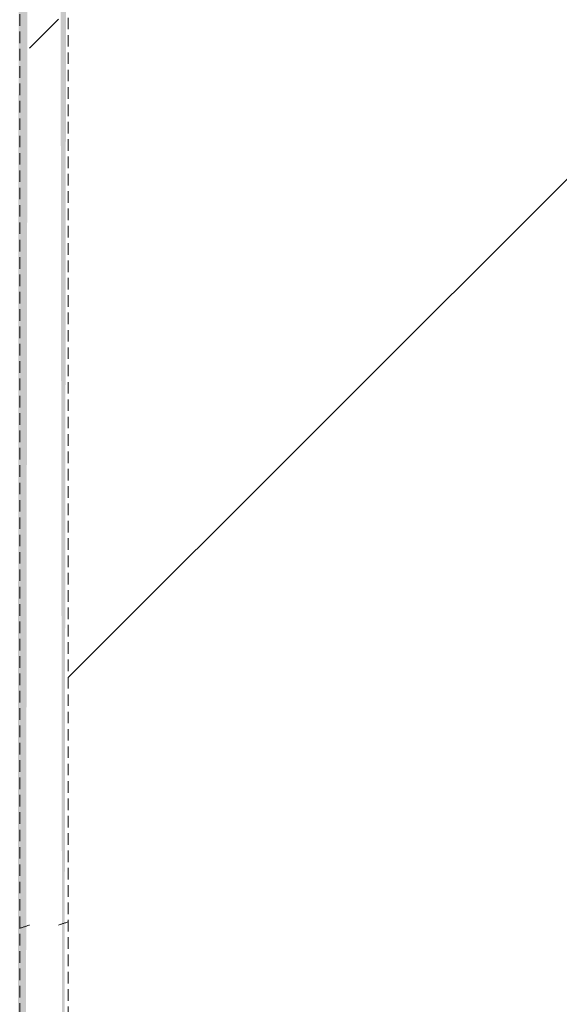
# Model space of a CAD drawing. Header units: millimetres. Extents: x 16156 to 91527, y 4646 to 113494.
# Tile 249 of 256: x 35824 to 36046, y 72523 to 72928. Entities that reach past the tile are written whole.
import ezdxf

# ---------------------------------------------------------------- set-up
doc = ezdxf.new("R2010")
doc.units = ezdxf.units.MM
doc.linetypes.add('ARC Demolished', pattern=[7.14375, 4.7625, -2.38125])
for name, color, linetype, lineweight in [('A--AR9__AlgVoorz', 1, 'Continuous', 9), ('A--L74__VasteSanitaireVoorz', 1, 'ARC Demolished', 9), ('A--L82__LosseGebruikersInvent', 1, 'ARC Demolished', 9)]:
    doc.layers.add(name, color=color, linetype=linetype, lineweight=lineweight)
pattern_1 = [(135, (72113.44, -36801.75), (-212.132, -212.132), [])]
pattern_2 = [(135, (72828.44, -35670.5), (-212.132, -212.132), [])]

# ---------------------------------------------------------------- blocks, each defined once
blk = doc.blocks.new('73_FU_Keukentop - Type 1-2249611-AB-Begane grond - slooptekening')
at = {"layer": 'A--L82__LosseGebruikersInvent'}
h = blk.add_hatch(dxfattribs=at)
h.set_pattern_fill('FP_61', color=256, style=0, pattern_type=2)
h.set_pattern_definition(pattern_1)
h.paths.add_polyline_path([(1430, -957.5), (1430, 957.5), (-1430, 957.5), (-1430, -957.5), (1266.55, -957.5)])
h = blk.add_hatch(dxfattribs=at)
h.set_pattern_fill('FP_61', color=256, style=0, pattern_type=2)
h.set_pattern_definition(pattern_1)
h.paths.add_polyline_path([(1430, -957.5), (1430, 957.5), (-1430, 957.5), (-1430, -957.5), (1266.55, -957.5)])
blk.add_line((-1430, -957.5), (1430, -957.5), dxfattribs=at)
blk = doc.blocks.new('FP_232-AB-Begane grond - slooptekening')
at = {"layer": 'A--L74__VasteSanitaireVoorz', "color": 240, "linetype": 'Continuous'}
for p, q in [((271.68, 173.51), (271.58, 173.79)), ((271.68, 173.51), (271.58, 173.79)), ((271.78, 173.23), (271.68, 173.51)), ((271.78, 173.23), (271.68, 173.51)), ((271.88, 172.95), (271.78, 173.23)), ((271.88, 172.95), (271.78, 173.23)), ((271.98, 172.66), (271.88, 172.95)), ((271.98, 172.66), (271.88, 172.95)), ((272.08, 172.37), (271.98, 172.66)), ((272.08, 172.37), (271.98, 172.66)), ((272.17, 172.09), (272.08, 172.37)), ((272.17, 172.09), (272.08, 172.37)), ((272.27, 171.8), (272.17, 172.09)), ((272.27, 171.8), (272.17, 172.09)), ((272.37, 171.51), (272.27, 171.8)), ((272.37, 171.51), (272.27, 171.8)), ((272.47, 171.22), (272.37, 171.51)), ((272.47, 171.22), (272.37, 171.51)), ((272.57, 170.92), (272.47, 171.22)), ((272.57, 170.92), (272.47, 171.22)), ((272.66, 170.63), (272.57, 170.92)), ((272.66, 170.63), (272.57, 170.92)), ((272.76, 170.34), (272.66, 170.63)), ((272.76, 170.34), (272.66, 170.63)), ((272.86, 170.04), (272.76, 170.34)), ((272.86, 170.04), (272.76, 170.34)), ((272.96, 169.75), (272.86, 170.04)), ((272.96, 169.75), (272.86, 170.04))]:
    blk.add_line(p, q, dxfattribs=at)
blk = doc.blocks.new('FP_233-AB-Begane grond - slooptekening')
at = {"layer": 'A--L74__VasteSanitaireVoorz', "color": 240, "linetype": 'Continuous'}
for p, q in [((273.06, 157.46), (272.96, 157.75)), ((273.06, 157.46), (272.96, 157.75)), ((273.16, 157.16), (273.06, 157.46)), ((273.16, 157.16), (273.06, 157.46)), ((273.25, 156.87), (273.16, 157.16)), ((273.25, 156.87), (273.16, 157.16)), ((273.35, 156.58), (273.25, 156.87)), ((273.35, 156.58), (273.25, 156.87)), ((273.45, 156.28), (273.35, 156.58)), ((273.45, 156.28), (273.35, 156.58)), ((273.55, 155.99), (273.45, 156.28)), ((273.55, 155.99), (273.45, 156.28)), ((273.65, 155.7), (273.55, 155.99)), ((273.65, 155.7), (273.55, 155.99)), ((273.74, 155.41), (273.65, 155.7)), ((273.74, 155.41), (273.65, 155.7)), ((273.84, 155.13), (273.74, 155.41)), ((273.84, 155.13), (273.74, 155.41)), ((273.94, 154.84), (273.84, 155.13)), ((273.94, 154.84), (273.84, 155.13)), ((274.04, 154.55), (273.94, 154.84)), ((274.04, 154.55), (273.94, 154.84)), ((274.14, 154.27), (274.04, 154.55)), ((274.14, 154.27), (274.04, 154.55)), ((274.24, 153.99), (274.14, 154.27)), ((274.24, 153.99), (274.14, 154.27)), ((274.33, 153.71), (274.24, 153.99)), ((274.33, 153.71), (274.24, 153.99))]:
    blk.add_line(p, q, dxfattribs=at)
at = {"layer": 'A--L74__VasteSanitaireVoorz'}
blk.add_line((-695, 153.75), (715, 153.75), dxfattribs=at)
blk = doc.blocks.new('52_PF_FB_Gutter_rectangle - End Outlet - 1430mm_W_ x 300mm_L_ x 60mm_H_ x 160mm_Dia_ 2-2250497-AB-Begane grond - slooptekening')
at = {"layer": 'A--L74__VasteSanitaireVoorz', "linetype": 'Continuous'}
h = blk.add_hatch(dxfattribs=at)
h.set_pattern_fill('FP_68', color=256, style=0, pattern_type=2)
h.set_pattern_definition(pattern_2)
h.paths.add_polyline_path([(715, 157.75), (712.75, 169.75), (-695, 169.75), (-695, 157.75), (706, 157.75)])
h = blk.add_hatch(dxfattribs=at)
h.set_pattern_fill('FP_68', color=256, style=0, pattern_type=2)
h.set_pattern_definition(pattern_2)
h.paths.add_polyline_path([(715, 157.75), (712.75, 169.75), (-695, 169.75), (-695, 157.75), (706, 157.75)])
blk.add_blockref('FP_232-AB-Begane grond - slooptekening', (0, 0), dxfattribs=at)
at = {"layer": 'A--L74__VasteSanitaireVoorz'}
blk.add_blockref('FP_233-AB-Begane grond - slooptekening', (0, 0), dxfattribs=at)

msp = doc.modelspace()

# ---------------------------------------------------------------- hatches: boundary and pattern name
at = {"layer": 'A--AR9__AlgVoorz'}
h = msp.add_hatch(color=7, dxfattribs=at)
h.paths.add_polyline_path([(34992.21, 66090.94), (35035.69, 66090.94), (35035.69, 66103.44), (44949.11, 66103.44), (44949.11, 69721.44), (44914.25, 69721.44), (44914.25, 68707.44), (43114.25, 68707.44), (43114.25, 69721.44), (41917.26, 69725.44), (41917.26, 70221.44), (43114.25, 70224.13), (43114.25, 72321.44), (41917.26, 72325.44), (41917.26, 72821.44), (43114.25, 72829.12), (43114.25, 73543.44), (44914.25, 73543.44), (44914.25, 72821.44), (44949.11, 72821.44), (44946.01, 73925.94), (39384.05, 73925.94), (39384.05, 73938.44), (33209.25, 73938.44), (33209.25, 72383.44), (32470.07, 72383.44), (32470.07, 70583.44), (33209.25, 70583.44), (33209.25, 66383.44), (32470.07, 66383.44), (32470.07, 66090.94), (34835.58, 66090.94)])
h.paths.add_polyline_path([(37637.57, 66285.44), (35496.75, 66289.44), (35500.75, 66304.27), (35844.25, 66305.44), (35840.25, 69126.62), (35496.75, 69129.44), (35496.77, 69144.27), (38106.75, 69141.01), (38102.75, 69126.62), (37759.25, 69125.44), (37763.25, 66304.27), (38106.75, 66297.88), (38106.75, 66286.62), (37759.25, 66285.44)])
h.paths.add_polyline_path([(35828.25, 66305.44), (35824.38, 66305.44), (35828.25, 69125.44), (35844.11, 69125.44), (35840.25, 66305.44)])
h.paths.add_polyline_path([(38104.75, 66305.44), (38086.88, 66305.44), (38090.75, 69125.44), (38106.61, 69125.44), (38105.58, 66305.44)])
h.paths.add_polyline_path([(35497.28, 66305.44), (35496.88, 66305.44), (35500.75, 69125.44), (35516.61, 69125.44), (35512.75, 66305.44), (35497.92, 66305.44)])
h.paths.add_polyline_path([(38070.1, 66305.44), (37978.2, 66305.44), (37978.2, 69125.44), (38071.54, 69125.44), (38070.54, 66305.44)])
h.paths.add_polyline_path([(37759.78, 66305.44), (37759.38, 66305.44), (37763.25, 69125.44), (37779.11, 69125.44), (37775.25, 66305.44), (37760.42, 66305.44)])
h.paths.add_polyline_path([(38084.75, 66305.44), (38071.88, 66305.44), (38075.75, 69125.44), (38086.68, 69125.44), (38085.27, 66305.44)])
h.paths.add_polyline_path([(35517.02, 66305.44), (35516.82, 66305.44), (35518.75, 69125.44), (35531.61, 69125.44), (35527.75, 66305.44), (35517.33, 66305.44)])
h.paths.add_polyline_path([(35769.58, 66305.44), (35715.7, 66305.44), (35715.7, 69125.44), (35809.04, 69125.44), (35807.6, 66305.44)])
h.paths.add_polyline_path([(35822.25, 66305.44), (35809.38, 66305.44), (35813.25, 69125.44), (35824.18, 69125.44), (35822.77, 66305.44)])
h.paths.add_polyline_path([(37779.52, 66305.44), (37779.32, 66305.44), (37781.25, 69125.44), (37794.11, 69125.44), (37790.25, 66305.44), (37779.83, 66305.44)])
h.paths.add_polyline_path([(37871.06, 66305.44), (37794.46, 66305.44), (37795.9, 69125.44), (37887.79, 69125.44), (37887.79, 66305.44)])
h.paths.add_polyline_path([(35536.08, 66305.44), (35531.96, 66305.44), (35536.08, 69125.44), (35625.29, 69125.44), (35625.29, 66305.44)])
h.paths.add_polyline_path([(42495.26, 69741.44), (42497.26, 69741.44), (42495.26, 69743.44)])
h.paths.add_polyline_path([(42708.75, 69741.44), (43079.79, 69741.44), (43079.79, 70201.44), (42554.72, 70201.44), (42554.72, 69741.44)])
h.paths.add_polyline_path([(43095.26, 69741.44), (43097.26, 69741.44), (43095.26, 69743.44)])
h.paths.add_polyline_path([(42307.54, 69741.44), (42479.79, 69741.44), (42479.79, 70201.44), (41954.72, 70201.44), (41954.72, 69741.44), (42074.04, 69741.44)])
h.paths.add_polyline_path([(41937.26, 69741.44), (41939.26, 69743.44), (41937.26, 69993.95)])
h.paths.add_polyline_path([(44914.25, 70221.44), (44949.11, 70221.44), (44949.11, 72321.44), (44914.25, 72321.44), (44914.25, 70278.26)])
h.paths.add_polyline_path([(37759.25, 70683.44), (35496.75, 70687.44), (35500.75, 70702.27), (35844.25, 70703.44), (35840.25, 73524.62), (35496.75, 73527.44), (35500.75, 73542.27), (38106.75, 73539.44), (38102.75, 73524.62), (37759.25, 73523.44), (37763.25, 70702.27), (38106.75, 70699.44), (38102.75, 70684.62), (37759.26, 70684.62)])
h.paths.add_polyline_path([(35527.75, 70703.44), (35516.82, 70703.44), (35518.75, 73523.44), (35531.61, 73523.44), (35528.78, 70703.44)])
h.paths.add_polyline_path([(35512.75, 70703.44), (35496.88, 70703.44), (35500.75, 73523.44), (35516.61, 73523.44), (35513.78, 70703.44)])
h.paths.add_polyline_path([(35533.4, 70703.44), (35531.96, 70703.44), (35536.08, 73523.44), (35625.29, 73523.44), (35625.29, 70703.44), (35536.08, 70703.44)])
h.paths.add_polyline_path([(35715.7, 70703.44), (35715.7, 73523.44), (35809.04, 73523.44), (35807.6, 70703.44), (35769.58, 70703.44)])
h.paths.add_polyline_path([(37759.46, 70703.44), (37759.38, 70703.44), (37763.25, 73523.44), (37779.11, 73523.44), (37775.25, 70703.44), (37759.78, 70703.44)])
h.paths.add_polyline_path([(37781.25, 70703.44), (37779.32, 70703.44), (37781.25, 73523.44), (37794.11, 73523.44), (37790.25, 70703.44)])
h.paths.add_polyline_path([(37794.46, 70703.44), (37795.9, 73523.44), (37887.79, 73523.44), (37887.79, 70703.44), (37794.72, 70703.44)])
h.paths.add_polyline_path([(35809.78, 70703.44), (35809.38, 70703.44), (35813.25, 73523.44), (35824.18, 73523.44), (35822.25, 70703.44), (35810.42, 70703.44)])
h.paths.add_polyline_path([(38087.92, 70703.44), (38086.88, 70703.44), (38090.75, 73523.44), (38106.61, 73523.44), (38102.75, 70703.44), (38088.75, 70703.44)])
h.paths.add_polyline_path([(35824.78, 70703.44), (35824.38, 70707), (35828.25, 73523.44), (35844.11, 73523.44), (35840.25, 70703.44), (35825.42, 70703.44)])
h.paths.add_polyline_path([(38086.68, 70703.44), (38071.88, 70703.44), (38075.75, 73523.44), (38086.68, 73523.44), (38086.68, 70846.89)])
h.paths.add_polyline_path([(37978.2, 70703.44), (37978.2, 73523.44), (38071.54, 73523.44), (38070.1, 70703.44)])
h.paths.add_polyline_path([(41209.25, 71043.44), (40509.25, 71043.44), (40509.25, 73543.44), (41209.25, 73543.44), (41209.25, 71415.52)])
h.paths.add_polyline_path([(42774.53, 72341.44), (43079.79, 72341.44), (43079.79, 72801.44), (42554.72, 72801.44), (42554.72, 72341.44), (42734.16, 72341.44)])
h.paths.add_polyline_path([(42074.04, 72341.44), (42479.79, 72341.44), (42479.79, 72801.44), (41954.72, 72801.44), (41954.72, 72341.44)])
h.paths.add_polyline_path([(42537.26, 72341.44), (42539.26, 72343.44), (42537.26, 72552.77)])
h.paths.add_polyline_path([(43095.26, 72341.44), (43097.26, 72341.44), (43095.26, 72343.44)])
h.paths.add_polyline_path([(42495.26, 72341.44), (42497.26, 72341.44), (42495.26, 72343.44)])

# ---------------------------------------------------------------- block references
at = {"layer": 'A--L74__VasteSanitaireVoorz', "rotation": 269.9999999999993}
msp.add_blockref('52_PF_FB_Gutter_rectangle - End Outlet - 1430mm_W_ x 300mm_L_ x 60mm_H_ x 160mm_Dia_ 2-2250497-AB-Begane grond - slooptekening', (35670.5, 72828.44), dxfattribs=at)
at = {"layer": 'A--L82__LosseGebruikersInvent', "rotation": 269.9999999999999}
msp.add_blockref('73_FU_Keukentop - Type 1-2249611-AB-Begane grond - slooptekening', (36801.75, 72113.44), dxfattribs=at)

doc.saveas('drawing.dxf')
